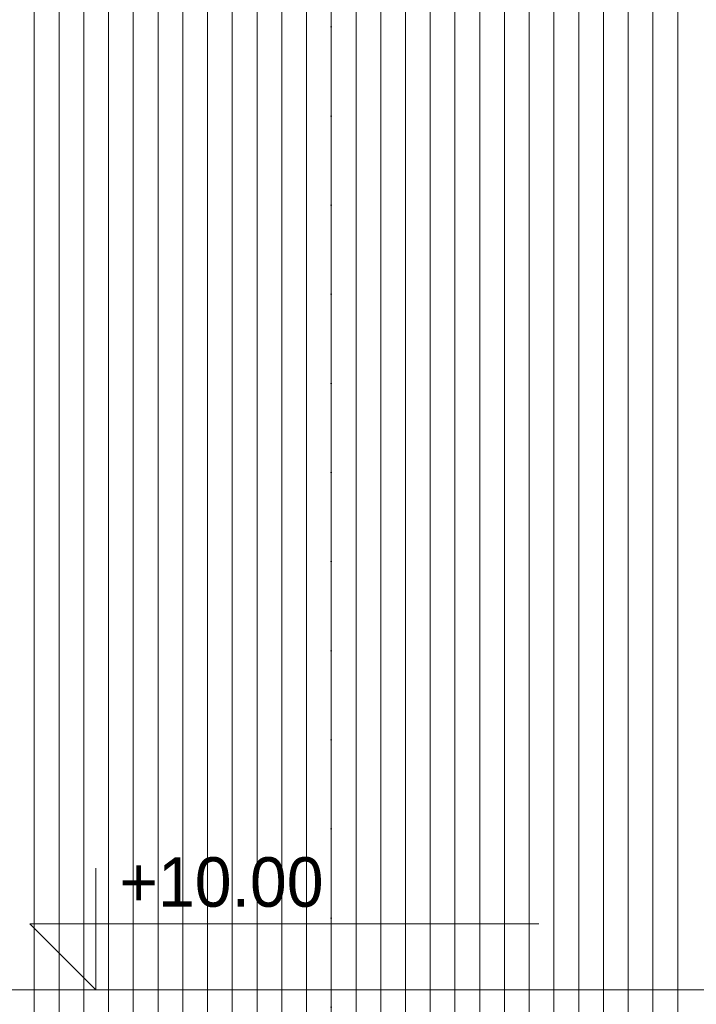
# Model space of a CAD drawing. Header units: millimetres. Extents: x 100377 to 139599, y -1988 to 13993.
# Tile 28 of 53: x 118703 to 121438, y 5978 to 9957. Entities that reach past the tile are written whole.
import ezdxf

# ---------------------------------------------------------------- set-up
doc = ezdxf.new("R2010")
doc.units = ezdxf.units.MM
doc.header["$MEASUREMENT"] = 0
doc.linetypes.add('Kropki i Kreski', pattern=[360, 180, -90, 0, -90])
doc.linetypes.add('Przerywana gęsta', pattern=[90, 60, -30])
for name, color, linetype, lineweight in [('Nowe_0_Nr_pióra__1', 7, 'Continuous', 13), ('Nowe_0_Nr_pióra__2', 251, 'Continuous', 13), ('Nowe_830-G Teksty Etykiety_Nr_pióra__1', 7, 'Continuous', 13)]:
    doc.layers.add(name, color=color, linetype=linetype, lineweight=lineweight)
doc.styles.add('STYL_AUTOMATYCZNY_1', font='txt')

# ---------------------------------------------------------------- blocks, each defined once
blk = doc.blocks.new('*X2')
at = {"layer": 'Nowe_0_Nr_pióra__2', "color": 251, "linetype": 'Continuous', "lineweight": 13}
for p, q in [((118762.4, 6037), (118762.4, 5787)), ((118762.4, 6037), (118762.4, 5787)), ((118862.4, 6037), (118862.4, 5787)), ((118862.4, 6037), (118862.4, 5787)), ((118962.4, 6037), (118962.4, 5787)), ((118962.4, 6037), (118962.4, 5787)), ((119062.4, 6037), (119062.4, 5787)), ((119062.4, 6037), (119062.4, 5787)), ((119162.4, 6037), (119162.4, 5787)), ((119162.4, 6037), (119162.4, 5787)), ((119262.4, 6037), (119262.4, 5787)), ((119262.4, 6037), (119262.4, 5787)), ((119362.4, 6037), (119362.4, 5787)), ((119362.4, 6037), (119362.4, 5787)), ((119462.4, 6037), (119462.4, 5787)), ((119462.4, 6037), (119462.4, 5787)), ((119562.4, 6037), (119562.4, 5787)), ((119562.4, 6037), (119562.4, 5787)), ((119662.4, 6037), (119662.4, 5787)), ((119662.4, 6037), (119662.4, 5787)), ((119762.4, 6037), (119762.4, 5787)), ((119762.4, 6037), (119762.4, 5787)), ((119862.4, 6037), (119862.4, 5787)), ((119862.4, 6037), (119862.4, 5787)), ((119962.4, 6037), (119962.4, 5787)), ((119962.4, 6037), (119962.4, 5787)), ((120062.4, 6037), (120062.4, 5787)), ((120062.4, 6037), (120062.4, 5787)), ((120162.4, 6037), (120162.4, 5787)), ((120162.4, 6037), (120162.4, 5787)), ((120262.4, 6037), (120262.4, 5787)), ((120262.4, 6037), (120262.4, 5787)), ((120362.4, 6037), (120362.4, 5787)), ((120362.4, 6037), (120362.4, 5787)), ((120462.4, 6037), (120462.4, 5787)), ((120462.4, 6037), (120462.4, 5787)), ((120562.4, 6037), (120562.4, 5787)), ((120562.4, 6037), (120562.4, 5787)), ((120662.4, 6037), (120662.4, 5787)), ((120662.4, 6037), (120662.4, 5787)), ((120762.4, 6037), (120762.4, 5787)), ((120762.4, 6037), (120762.4, 5787)), ((120862.4, 6037), (120862.4, 5787)), ((120862.4, 6037), (120862.4, 5787)), ((120962.4, 6037), (120962.4, 5787)), ((120962.4, 6037), (120962.4, 5787)), ((121062.4, 6037), (121062.4, 5787)), ((121062.4, 6037), (121062.4, 5787)), ((121162.4, 6037), (121162.4, 5787)), ((121162.4, 6037), (121162.4, 5787)), ((121262.4, 6037), (121262.4, 5787)), ((121262.4, 6037), (121262.4, 5787)), ((121362.4, 6037), (121362.4, 5787)), ((121362.4, 6037), (121362.4, 5787))]:
    blk.add_line(p, q, dxfattribs=at)
blk = doc.blocks.new('Wypełnienie_1_1', base_point=(0, 0))
at = {"layer": 'Nowe_0_Nr_pióra__2', "color": 251, "linetype": 'Continuous', "lineweight": 13}
blk.add_blockref('*X2', (0, 0), dxfattribs=at)
blk = doc.blocks.new('*X4')
at = {"layer": 'Nowe_0_Nr_pióra__2', "color": 251, "linetype": 'Continuous', "lineweight": 13}
for p, q in [((118762.4, 9787), (118762.4, 10037)), ((118762.4, 9787), (118762.4, 10037)), ((118862.4, 9787), (118862.4, 10037)), ((118862.4, 9787), (118862.4, 10037)), ((118962.4, 9787), (118962.4, 10037)), ((118962.4, 9787), (118962.4, 10037)), ((119062.4, 9787), (119062.4, 10037)), ((119062.4, 9787), (119062.4, 10037)), ((119162.4, 9787), (119162.4, 10037)), ((119162.4, 9787), (119162.4, 10037)), ((119262.4, 9787), (119262.4, 10037)), ((119262.4, 9787), (119262.4, 10037)), ((119362.4, 9787), (119362.4, 10037)), ((119362.4, 9787), (119362.4, 10037)), ((119462.4, 9787), (119462.4, 10037)), ((119462.4, 9787), (119462.4, 10037)), ((119562.4, 9787), (119562.4, 10037)), ((119562.4, 9787), (119562.4, 10037)), ((119662.4, 9787), (119662.4, 10037)), ((119662.4, 9787), (119662.4, 10037)), ((119762.4, 9787), (119762.4, 10037)), ((119762.4, 9787), (119762.4, 10037)), ((119862.4, 9787), (119862.4, 10037)), ((119862.4, 9787), (119862.4, 10037)), ((119962.4, 9787), (119962.4, 10037)), ((119962.4, 9787), (119962.4, 10037)), ((120062.4, 9787), (120062.4, 10037)), ((120062.4, 9787), (120062.4, 10037)), ((120162.4, 9787), (120162.4, 10037)), ((120162.4, 9787), (120162.4, 10037)), ((120262.4, 9787), (120262.4, 10037)), ((120262.4, 9787), (120262.4, 10037)), ((120362.4, 9787), (120362.4, 10037)), ((120362.4, 9787), (120362.4, 10037)), ((120462.4, 9787), (120462.4, 10037)), ((120462.4, 9787), (120462.4, 10037)), ((120562.4, 9787), (120562.4, 10037)), ((120562.4, 9787), (120562.4, 10037)), ((120662.4, 9787), (120662.4, 10037)), ((120662.4, 9787), (120662.4, 10037)), ((120762.4, 9787), (120762.4, 10037)), ((120762.4, 9787), (120762.4, 10037)), ((120862.4, 9787), (120862.4, 10037)), ((120862.4, 9787), (120862.4, 10037)), ((120962.4, 9787), (120962.4, 10037)), ((120962.4, 9787), (120962.4, 10037)), ((121062.4, 9787), (121062.4, 10037)), ((121062.4, 9787), (121062.4, 10037)), ((121162.4, 9787), (121162.4, 10037)), ((121162.4, 9787), (121162.4, 10037)), ((121262.4, 9787), (121262.4, 10037)), ((121262.4, 9787), (121262.4, 10037)), ((121362.4, 9787), (121362.4, 10037)), ((121362.4, 9787), (121362.4, 10037)), ((118762.4, 9537), (118762.4, 9787)), ((118762.4, 9537), (118762.4, 9787)), ((118862.4, 9537), (118862.4, 9787)), ((118862.4, 9537), (118862.4, 9787)), ((118962.4, 9537), (118962.4, 9787)), ((118962.4, 9537), (118962.4, 9787)), ((119062.4, 9537), (119062.4, 9787)), ((119062.4, 9537), (119062.4, 9787)), ((119162.4, 9537), (119162.4, 9787)), ((119162.4, 9537), (119162.4, 9787)), ((119262.4, 9537), (119262.4, 9787)), ((119262.4, 9537), (119262.4, 9787)), ((119362.4, 9537), (119362.4, 9787)), ((119362.4, 9537), (119362.4, 9787)), ((119462.4, 9537), (119462.4, 9787)), ((119462.4, 9537), (119462.4, 9787)), ((119562.4, 9537), (119562.4, 9787)), ((119562.4, 9537), (119562.4, 9787)), ((119662.4, 9537), (119662.4, 9787)), ((119662.4, 9537), (119662.4, 9787)), ((119762.4, 9537), (119762.4, 9787)), ((119762.4, 9537), (119762.4, 9787)), ((119862.4, 9537), (119862.4, 9787)), ((119862.4, 9537), (119862.4, 9787)), ((119962.4, 9537), (119962.4, 9787)), ((119962.4, 9537), (119962.4, 9787)), ((120062.4, 9537), (120062.4, 9787)), ((120062.4, 9537), (120062.4, 9787)), ((120162.4, 9537), (120162.4, 9787)), ((120162.4, 9537), (120162.4, 9787)), ((120262.4, 9537), (120262.4, 9787)), ((120262.4, 9537), (120262.4, 9787)), ((120362.4, 9537), (120362.4, 9787)), ((120362.4, 9537), (120362.4, 9787)), ((120462.4, 9537), (120462.4, 9787)), ((120462.4, 9537), (120462.4, 9787)), ((120562.4, 9537), (120562.4, 9787)), ((120562.4, 9537), (120562.4, 9787)), ((120662.4, 9537), (120662.4, 9787)), ((120662.4, 9537), (120662.4, 9787)), ((120762.4, 9537), (120762.4, 9787)), ((120762.4, 9537), (120762.4, 9787)), ((120862.4, 9537), (120862.4, 9787)), ((120862.4, 9537), (120862.4, 9787)), ((120962.4, 9537), (120962.4, 9787)), ((120962.4, 9537), (120962.4, 9787)), ((121062.4, 9537), (121062.4, 9787)), ((121062.4, 9537), (121062.4, 9787)), ((121162.4, 9537), (121162.4, 9787)), ((121162.4, 9537), (121162.4, 9787)), ((121262.4, 9537), (121262.4, 9787)), ((121262.4, 9537), (121262.4, 9787)), ((121362.4, 9537), (121362.4, 9787)), ((121362.4, 9537), (121362.4, 9787)), ((118762.4, 9287), (118762.4, 9537)), ((118762.4, 9287), (118762.4, 9537)), ((118862.4, 9287), (118862.4, 9537)), ((118862.4, 9287), (118862.4, 9537)), ((118962.4, 9287), (118962.4, 9537)), ((118962.4, 9287), (118962.4, 9537)), ((119062.4, 9287), (119062.4, 9537)), ((119062.4, 9287), (119062.4, 9537)), ((119162.4, 9287), (119162.4, 9537)), ((119162.4, 9287), (119162.4, 9537)), ((119262.4, 9287), (119262.4, 9537)), ((119262.4, 9287), (119262.4, 9537)), ((119362.4, 9287), (119362.4, 9537)), ((119362.4, 9287), (119362.4, 9537)), ((119462.4, 9287), (119462.4, 9537)), ((119462.4, 9287), (119462.4, 9537)), ((119562.4, 9287), (119562.4, 9537)), ((119562.4, 9287), (119562.4, 9537)), ((119662.4, 9287), (119662.4, 9537)), ((119662.4, 9287), (119662.4, 9537)), ((119762.4, 9287), (119762.4, 9537)), ((119762.4, 9287), (119762.4, 9537)), ((119862.4, 9287), (119862.4, 9537)), ((119862.4, 9287), (119862.4, 9537)), ((119962.4, 9287), (119962.4, 9537)), ((119962.4, 9287), (119962.4, 9537)), ((120062.4, 9287), (120062.4, 9537)), ((120062.4, 9287), (120062.4, 9537)), ((120162.4, 9287), (120162.4, 9537)), ((120162.4, 9287), (120162.4, 9537)), ((120262.4, 9287), (120262.4, 9537)), ((120262.4, 9287), (120262.4, 9537)), ((120362.4, 9287), (120362.4, 9537)), ((120362.4, 9287), (120362.4, 9537)), ((120462.4, 9287), (120462.4, 9537)), ((120462.4, 9287), (120462.4, 9537)), ((120562.4, 9287), (120562.4, 9537)), ((120562.4, 9287), (120562.4, 9537)), ((120662.4, 9287), (120662.4, 9537)), ((120662.4, 9287), (120662.4, 9537)), ((120762.4, 9287), (120762.4, 9537)), ((120762.4, 9287), (120762.4, 9537)), ((120862.4, 9287), (120862.4, 9537)), ((120862.4, 9287), (120862.4, 9537)), ((120962.4, 9287), (120962.4, 9537)), ((120962.4, 9287), (120962.4, 9537)), ((121062.4, 9287), (121062.4, 9537)), ((121062.4, 9287), (121062.4, 9537)), ((121162.4, 9287), (121162.4, 9537)), ((121162.4, 9287), (121162.4, 9537)), ((121262.4, 9287), (121262.4, 9537)), ((121262.4, 9287), (121262.4, 9537)), ((121362.4, 9287), (121362.4, 9537)), ((121362.4, 9287), (121362.4, 9537)), ((118762.4, 9037), (118762.4, 9287)), ((118762.4, 9037), (118762.4, 9287)), ((118862.4, 9037), (118862.4, 9287)), ((118862.4, 9037), (118862.4, 9287)), ((118962.4, 9037), (118962.4, 9287)), ((118962.4, 9037), (118962.4, 9287)), ((119062.4, 9037), (119062.4, 9287)), ((119062.4, 9037), (119062.4, 9287)), ((119162.4, 9037), (119162.4, 9287)), ((119162.4, 9037), (119162.4, 9287)), ((119262.4, 9037), (119262.4, 9287)), ((119262.4, 9037), (119262.4, 9287)), ((119362.4, 9037), (119362.4, 9287)), ((119362.4, 9037), (119362.4, 9287)), ((119462.4, 9037), (119462.4, 9287)), ((119462.4, 9037), (119462.4, 9287)), ((119562.4, 9037), (119562.4, 9287)), ((119562.4, 9037), (119562.4, 9287)), ((119662.4, 9037), (119662.4, 9287)), ((119662.4, 9037), (119662.4, 9287)), ((119762.4, 9037), (119762.4, 9287)), ((119762.4, 9037), (119762.4, 9287)), ((119862.4, 9037), (119862.4, 9287)), ((119862.4, 9037), (119862.4, 9287)), ((119962.4, 9037), (119962.4, 9287)), ((119962.4, 9037), (119962.4, 9287)), ((120062.4, 9037), (120062.4, 9287)), ((120062.4, 9037), (120062.4, 9287)), ((120162.4, 9037), (120162.4, 9287)), ((120162.4, 9037), (120162.4, 9287)), ((120262.4, 9037), (120262.4, 9287)), ((120262.4, 9037), (120262.4, 9287)), ((120362.4, 9037), (120362.4, 9287)), ((120362.4, 9037), (120362.4, 9287)), ((120462.4, 9037), (120462.4, 9287)), ((120462.4, 9037), (120462.4, 9287)), ((120562.4, 9037), (120562.4, 9287)), ((120562.4, 9037), (120562.4, 9287)), ((120662.4, 9037), (120662.4, 9287)), ((120662.4, 9037), (120662.4, 9287)), ((120762.4, 9037), (120762.4, 9287)), ((120762.4, 9037), (120762.4, 9287)), ((120862.4, 9037), (120862.4, 9287)), ((120862.4, 9037), (120862.4, 9287)), ((120962.4, 9037), (120962.4, 9287)), ((120962.4, 9037), (120962.4, 9287)), ((121062.4, 9037), (121062.4, 9287)), ((121062.4, 9037), (121062.4, 9287)), ((121162.4, 9037), (121162.4, 9287)), ((121162.4, 9037), (121162.4, 9287)), ((121262.4, 9037), (121262.4, 9287)), ((121262.4, 9037), (121262.4, 9287)), ((121362.4, 9037), (121362.4, 9287)), ((121362.4, 9037), (121362.4, 9287)), ((118762.4, 8787), (118762.4, 9037)), ((118762.4, 8787), (118762.4, 9037)), ((118862.4, 8787), (118862.4, 9037)), ((118862.4, 8787), (118862.4, 9037)), ((118962.4, 8787), (118962.4, 9037)), ((118962.4, 8787), (118962.4, 9037)), ((119062.4, 8787), (119062.4, 9037)), ((119062.4, 8787), (119062.4, 9037)), ((119162.4, 8787), (119162.4, 9037)), ((119162.4, 8787), (119162.4, 9037)), ((119262.4, 8787), (119262.4, 9037)), ((119262.4, 8787), (119262.4, 9037)), ((119362.4, 8787), (119362.4, 9037)), ((119362.4, 8787), (119362.4, 9037)), ((119462.4, 8787), (119462.4, 9037)), ((119462.4, 8787), (119462.4, 9037)), ((119562.4, 8787), (119562.4, 9037)), ((119562.4, 8787), (119562.4, 9037)), ((119662.4, 8787), (119662.4, 9037)), ((119662.4, 8787), (119662.4, 9037)), ((119762.4, 8787), (119762.4, 9037)), ((119762.4, 8787), (119762.4, 9037)), ((119862.4, 8787), (119862.4, 9037)), ((119862.4, 8787), (119862.4, 9037)), ((119962.4, 8787), (119962.4, 9037)), ((119962.4, 8787), (119962.4, 9037)), ((120062.4, 8787), (120062.4, 9037)), ((120062.4, 8787), (120062.4, 9037)), ((120162.4, 8787), (120162.4, 9037)), ((120162.4, 8787), (120162.4, 9037)), ((120262.4, 8787), (120262.4, 9037)), ((120262.4, 8787), (120262.4, 9037)), ((120362.4, 8787), (120362.4, 9037)), ((120362.4, 8787), (120362.4, 9037)), ((120462.4, 8787), (120462.4, 9037)), ((120462.4, 8787), (120462.4, 9037)), ((120562.4, 8787), (120562.4, 9037)), ((120562.4, 8787), (120562.4, 9037)), ((120662.4, 8787), (120662.4, 9037)), ((120662.4, 8787), (120662.4, 9037)), ((120762.4, 8787), (120762.4, 9037)), ((120762.4, 8787), (120762.4, 9037)), ((120862.4, 8787), (120862.4, 9037)), ((120862.4, 8787), (120862.4, 9037)), ((120962.4, 8787), (120962.4, 9037)), ((120962.4, 8787), (120962.4, 9037)), ((121062.4, 8787), (121062.4, 9037)), ((121062.4, 8787), (121062.4, 9037)), ((121162.4, 8787), (121162.4, 9037)), ((121162.4, 8787), (121162.4, 9037)), ((121262.4, 8787), (121262.4, 9037)), ((121262.4, 8787), (121262.4, 9037)), ((121362.4, 8787), (121362.4, 9037)), ((121362.4, 8787), (121362.4, 9037)), ((118762.4, 8537), (118762.4, 8787)), ((118762.4, 8537), (118762.4, 8787)), ((118862.4, 8537), (118862.4, 8787)), ((118862.4, 8537), (118862.4, 8787)), ((118962.4, 8537), (118962.4, 8787)), ((118962.4, 8537), (118962.4, 8787)), ((119062.4, 8537), (119062.4, 8787)), ((119062.4, 8537), (119062.4, 8787)), ((119162.4, 8537), (119162.4, 8787)), ((119162.4, 8537), (119162.4, 8787)), ((119262.4, 8537), (119262.4, 8787)), ((119262.4, 8537), (119262.4, 8787)), ((119362.4, 8537), (119362.4, 8787)), ((119362.4, 8537), (119362.4, 8787)), ((119462.4, 8537), (119462.4, 8787)), ((119462.4, 8537), (119462.4, 8787)), ((119562.4, 8537), (119562.4, 8787)), ((119562.4, 8537), (119562.4, 8787)), ((119662.4, 8537), (119662.4, 8787)), ((119662.4, 8537), (119662.4, 8787)), ((119762.4, 8537), (119762.4, 8787)), ((119762.4, 8537), (119762.4, 8787)), ((119862.4, 8537), (119862.4, 8787)), ((119862.4, 8537), (119862.4, 8787)), ((119962.4, 8537), (119962.4, 8787)), ((119962.4, 8537), (119962.4, 8787)), ((120062.4, 8537), (120062.4, 8787)), ((120062.4, 8537), (120062.4, 8787)), ((120162.4, 8537), (120162.4, 8787)), ((120162.4, 8537), (120162.4, 8787)), ((120262.4, 8537), (120262.4, 8787)), ((120262.4, 8537), (120262.4, 8787)), ((120362.4, 8537), (120362.4, 8787)), ((120362.4, 8537), (120362.4, 8787)), ((120462.4, 8537), (120462.4, 8787)), ((120462.4, 8537), (120462.4, 8787)), ((120562.4, 8537), (120562.4, 8787)), ((120562.4, 8537), (120562.4, 8787)), ((120662.4, 8537), (120662.4, 8787)), ((120662.4, 8537), (120662.4, 8787)), ((120762.4, 8537), (120762.4, 8787)), ((120762.4, 8537), (120762.4, 8787)), ((120862.4, 8537), (120862.4, 8787)), ((120862.4, 8537), (120862.4, 8787)), ((120962.4, 8537), (120962.4, 8787)), ((120962.4, 8537), (120962.4, 8787)), ((121062.4, 8537), (121062.4, 8787)), ((121062.4, 8537), (121062.4, 8787)), ((121162.4, 8537), (121162.4, 8787)), ((121162.4, 8537), (121162.4, 8787)), ((121262.4, 8537), (121262.4, 8787)), ((121262.4, 8537), (121262.4, 8787)), ((121362.4, 8537), (121362.4, 8787)), ((121362.4, 8537), (121362.4, 8787)), ((118762.4, 8287), (118762.4, 8537)), ((118762.4, 8287), (118762.4, 8537)), ((118862.4, 8287), (118862.4, 8537)), ((118862.4, 8287), (118862.4, 8537)), ((118962.4, 8287), (118962.4, 8537)), ((118962.4, 8287), (118962.4, 8537)), ((119062.4, 8287), (119062.4, 8537)), ((119062.4, 8287), (119062.4, 8537)), ((119162.4, 8287), (119162.4, 8537)), ((119162.4, 8287), (119162.4, 8537)), ((119262.4, 8287), (119262.4, 8537)), ((119262.4, 8287), (119262.4, 8537)), ((119362.4, 8287), (119362.4, 8537)), ((119362.4, 8287), (119362.4, 8537)), ((119462.4, 8287), (119462.4, 8537)), ((119462.4, 8287), (119462.4, 8537)), ((119562.4, 8287), (119562.4, 8537)), ((119562.4, 8287), (119562.4, 8537)), ((119662.4, 8287), (119662.4, 8537)), ((119662.4, 8287), (119662.4, 8537)), ((119762.4, 8287), (119762.4, 8537)), ((119762.4, 8287), (119762.4, 8537)), ((119862.4, 8287), (119862.4, 8537)), ((119862.4, 8287), (119862.4, 8537)), ((119962.4, 8287), (119962.4, 8537)), ((119962.4, 8287), (119962.4, 8537)), ((120062.4, 8287), (120062.4, 8537)), ((120062.4, 8287), (120062.4, 8537)), ((120162.4, 8287), (120162.4, 8537)), ((120162.4, 8287), (120162.4, 8537)), ((120262.4, 8287), (120262.4, 8537)), ((120262.4, 8287), (120262.4, 8537)), ((120362.4, 8287), (120362.4, 8537)), ((120362.4, 8287), (120362.4, 8537)), ((120462.4, 8287), (120462.4, 8537)), ((120462.4, 8287), (120462.4, 8537)), ((120562.4, 8287), (120562.4, 8537)), ((120562.4, 8287), (120562.4, 8537)), ((120662.4, 8287), (120662.4, 8537)), ((120662.4, 8287), (120662.4, 8537)), ((120762.4, 8287), (120762.4, 8537)), ((120762.4, 8287), (120762.4, 8537)), ((120862.4, 8287), (120862.4, 8537)), ((120862.4, 8287), (120862.4, 8537)), ((120962.4, 8287), (120962.4, 8537)), ((120962.4, 8287), (120962.4, 8537)), ((121062.4, 8287), (121062.4, 8537)), ((121062.4, 8287), (121062.4, 8537)), ((121162.4, 8287), (121162.4, 8537)), ((121162.4, 8287), (121162.4, 8537)), ((121262.4, 8287), (121262.4, 8537)), ((121262.4, 8287), (121262.4, 8537)), ((121362.4, 8287), (121362.4, 8537)), ((121362.4, 8287), (121362.4, 8537)), ((118762.4, 8037), (118762.4, 8287)), ((118762.4, 8037), (118762.4, 8287)), ((118862.4, 8037), (118862.4, 8287)), ((118862.4, 8037), (118862.4, 8287)), ((118962.4, 8037), (118962.4, 8287)), ((118962.4, 8037), (118962.4, 8287)), ((119062.4, 8037), (119062.4, 8287)), ((119062.4, 8037), (119062.4, 8287)), ((119162.4, 8037), (119162.4, 8287)), ((119162.4, 8037), (119162.4, 8287)), ((119262.4, 8037), (119262.4, 8287)), ((119262.4, 8037), (119262.4, 8287)), ((119362.4, 8037), (119362.4, 8287)), ((119362.4, 8037), (119362.4, 8287)), ((119462.4, 8037), (119462.4, 8287)), ((119462.4, 8037), (119462.4, 8287)), ((119562.4, 8037), (119562.4, 8287)), ((119562.4, 8037), (119562.4, 8287)), ((119662.4, 8037), (119662.4, 8287)), ((119662.4, 8037), (119662.4, 8287)), ((119762.4, 8037), (119762.4, 8287)), ((119762.4, 8037), (119762.4, 8287)), ((119862.4, 8037), (119862.4, 8287)), ((119862.4, 8037), (119862.4, 8287)), ((119962.4, 8037), (119962.4, 8287)), ((119962.4, 8037), (119962.4, 8287)), ((120062.4, 8037), (120062.4, 8287)), ((120062.4, 8037), (120062.4, 8287)), ((120162.4, 8037), (120162.4, 8287)), ((120162.4, 8037), (120162.4, 8287)), ((120262.4, 8037), (120262.4, 8287)), ((120262.4, 8037), (120262.4, 8287)), ((120362.4, 8037), (120362.4, 8287)), ((120362.4, 8037), (120362.4, 8287)), ((120462.4, 8037), (120462.4, 8287)), ((120462.4, 8037), (120462.4, 8287)), ((120562.4, 8037), (120562.4, 8287)), ((120562.4, 8037), (120562.4, 8287)), ((120662.4, 8037), (120662.4, 8287)), ((120662.4, 8037), (120662.4, 8287)), ((120762.4, 8037), (120762.4, 8287)), ((120762.4, 8037), (120762.4, 8287)), ((120862.4, 8037), (120862.4, 8287)), ((120862.4, 8037), (120862.4, 8287)), ((120962.4, 8037), (120962.4, 8287)), ((120962.4, 8037), (120962.4, 8287)), ((121062.4, 8037), (121062.4, 8287)), ((121062.4, 8037), (121062.4, 8287)), ((121162.4, 8037), (121162.4, 8287)), ((121162.4, 8037), (121162.4, 8287)), ((121262.4, 8037), (121262.4, 8287)), ((121262.4, 8037), (121262.4, 8287)), ((121362.4, 8037), (121362.4, 8287)), ((121362.4, 8037), (121362.4, 8287)), ((118762.4, 7787), (118762.4, 8037)), ((118762.4, 7787), (118762.4, 8037)), ((118862.4, 7787), (118862.4, 8037)), ((118862.4, 7787), (118862.4, 8037)), ((118962.4, 7787), (118962.4, 8037)), ((118962.4, 7787), (118962.4, 8037)), ((119062.4, 7787), (119062.4, 8037)), ((119062.4, 7787), (119062.4, 8037)), ((119162.4, 7787), (119162.4, 8037)), ((119162.4, 7787), (119162.4, 8037)), ((119262.4, 7787), (119262.4, 8037)), ((119262.4, 7787), (119262.4, 8037)), ((119362.4, 7787), (119362.4, 8037)), ((119362.4, 7787), (119362.4, 8037)), ((119462.4, 7787), (119462.4, 8037)), ((119462.4, 7787), (119462.4, 8037)), ((119562.4, 7787), (119562.4, 8037)), ((119562.4, 7787), (119562.4, 8037)), ((119662.4, 7787), (119662.4, 8037)), ((119662.4, 7787), (119662.4, 8037)), ((119762.4, 7787), (119762.4, 8037)), ((119762.4, 7787), (119762.4, 8037)), ((119862.4, 7787), (119862.4, 8037)), ((119862.4, 7787), (119862.4, 8037)), ((119962.4, 7787), (119962.4, 8037)), ((119962.4, 7787), (119962.4, 8037)), ((120062.4, 7787), (120062.4, 8037)), ((120062.4, 7787), (120062.4, 8037)), ((120162.4, 7787), (120162.4, 8037)), ((120162.4, 7787), (120162.4, 8037)), ((120262.4, 7787), (120262.4, 8037)), ((120262.4, 7787), (120262.4, 8037)), ((120362.4, 7787), (120362.4, 8037)), ((120362.4, 7787), (120362.4, 8037)), ((120462.4, 7787), (120462.4, 8037)), ((120462.4, 7787), (120462.4, 8037)), ((120562.4, 7787), (120562.4, 8037)), ((120562.4, 7787), (120562.4, 8037)), ((120662.4, 7787), (120662.4, 8037)), ((120662.4, 7787), (120662.4, 8037)), ((120762.4, 7787), (120762.4, 8037)), ((120762.4, 7787), (120762.4, 8037)), ((120862.4, 7787), (120862.4, 8037)), ((120862.4, 7787), (120862.4, 8037)), ((120962.4, 7787), (120962.4, 8037)), ((120962.4, 7787), (120962.4, 8037)), ((121062.4, 7787), (121062.4, 8037)), ((121062.4, 7787), (121062.4, 8037)), ((121162.4, 7787), (121162.4, 8037)), ((121162.4, 7787), (121162.4, 8037)), ((121262.4, 7787), (121262.4, 8037)), ((121262.4, 7787), (121262.4, 8037)), ((121362.4, 7787), (121362.4, 8037)), ((121362.4, 7787), (121362.4, 8037)), ((118762.4, 7537), (118762.4, 7787)), ((118762.4, 7537), (118762.4, 7787)), ((118862.4, 7537), (118862.4, 7787)), ((118862.4, 7537), (118862.4, 7787)), ((118962.4, 7537), (118962.4, 7787)), ((118962.4, 7537), (118962.4, 7787)), ((119062.4, 7537), (119062.4, 7787)), ((119062.4, 7537), (119062.4, 7787)), ((119162.4, 7537), (119162.4, 7787)), ((119162.4, 7537), (119162.4, 7787)), ((119262.4, 7537), (119262.4, 7787)), ((119262.4, 7537), (119262.4, 7787)), ((119362.4, 7537), (119362.4, 7787)), ((119362.4, 7537), (119362.4, 7787)), ((119462.4, 7537), (119462.4, 7787)), ((119462.4, 7537), (119462.4, 7787)), ((119562.4, 7537), (119562.4, 7787)), ((119562.4, 7537), (119562.4, 7787)), ((119662.4, 7537), (119662.4, 7787)), ((119662.4, 7537), (119662.4, 7787)), ((119762.4, 7537), (119762.4, 7787)), ((119762.4, 7537), (119762.4, 7787)), ((119862.4, 7537), (119862.4, 7787)), ((119862.4, 7537), (119862.4, 7787)), ((119962.4, 7537), (119962.4, 7787)), ((119962.4, 7537), (119962.4, 7787)), ((120062.4, 7537), (120062.4, 7787)), ((120062.4, 7537), (120062.4, 7787)), ((120162.4, 7537), (120162.4, 7787)), ((120162.4, 7537), (120162.4, 7787)), ((120262.4, 7537), (120262.4, 7787)), ((120262.4, 7537), (120262.4, 7787)), ((120362.4, 7537), (120362.4, 7787)), ((120362.4, 7537), (120362.4, 7787)), ((120462.4, 7537), (120462.4, 7787)), ((120462.4, 7537), (120462.4, 7787)), ((120562.4, 7537), (120562.4, 7787)), ((120562.4, 7537), (120562.4, 7787)), ((120662.4, 7537), (120662.4, 7787)), ((120662.4, 7537), (120662.4, 7787)), ((120762.4, 7537), (120762.4, 7787)), ((120762.4, 7537), (120762.4, 7787)), ((120862.4, 7537), (120862.4, 7787)), ((120862.4, 7537), (120862.4, 7787)), ((120962.4, 7537), (120962.4, 7787)), ((120962.4, 7537), (120962.4, 7787)), ((121062.4, 7537), (121062.4, 7787)), ((121062.4, 7537), (121062.4, 7787)), ((121162.4, 7537), (121162.4, 7787)), ((121162.4, 7537), (121162.4, 7787)), ((121262.4, 7537), (121262.4, 7787)), ((121262.4, 7537), (121262.4, 7787)), ((121362.4, 7537), (121362.4, 7787)), ((121362.4, 7537), (121362.4, 7787)), ((118762.4, 7287), (118762.4, 7537)), ((118762.4, 7287), (118762.4, 7537)), ((118862.4, 7287), (118862.4, 7537)), ((118862.4, 7287), (118862.4, 7537)), ((118962.4, 7287), (118962.4, 7537)), ((118962.4, 7287), (118962.4, 7537)), ((119062.4, 7287), (119062.4, 7537)), ((119062.4, 7287), (119062.4, 7537)), ((119162.4, 7287), (119162.4, 7537)), ((119162.4, 7287), (119162.4, 7537)), ((119262.4, 7287), (119262.4, 7537)), ((119262.4, 7287), (119262.4, 7537)), ((119362.4, 7287), (119362.4, 7537)), ((119362.4, 7287), (119362.4, 7537)), ((119462.4, 7287), (119462.4, 7537)), ((119462.4, 7287), (119462.4, 7537)), ((119562.4, 7287), (119562.4, 7537)), ((119562.4, 7287), (119562.4, 7537)), ((119662.4, 7287), (119662.4, 7537)), ((119662.4, 7287), (119662.4, 7537)), ((119762.4, 7287), (119762.4, 7537)), ((119762.4, 7287), (119762.4, 7537)), ((119862.4, 7287), (119862.4, 7537)), ((119862.4, 7287), (119862.4, 7537)), ((119962.4, 7287), (119962.4, 7537)), ((119962.4, 7287), (119962.4, 7537)), ((120062.4, 7287), (120062.4, 7537)), ((120062.4, 7287), (120062.4, 7537)), ((120162.4, 7287), (120162.4, 7537)), ((120162.4, 7287), (120162.4, 7537)), ((120262.4, 7287), (120262.4, 7537)), ((120262.4, 7287), (120262.4, 7537)), ((120362.4, 7287), (120362.4, 7537)), ((120362.4, 7287), (120362.4, 7537)), ((120462.4, 7287), (120462.4, 7537)), ((120462.4, 7287), (120462.4, 7537)), ((120562.4, 7287), (120562.4, 7537)), ((120562.4, 7287), (120562.4, 7537)), ((120662.4, 7287), (120662.4, 7537)), ((120662.4, 7287), (120662.4, 7537)), ((120762.4, 7287), (120762.4, 7537)), ((120762.4, 7287), (120762.4, 7537)), ((120862.4, 7287), (120862.4, 7537)), ((120862.4, 7287), (120862.4, 7537)), ((120962.4, 7287), (120962.4, 7537)), ((120962.4, 7287), (120962.4, 7537)), ((121062.4, 7287), (121062.4, 7537)), ((121062.4, 7287), (121062.4, 7537)), ((121162.4, 7287), (121162.4, 7537)), ((121162.4, 7287), (121162.4, 7537)), ((121262.4, 7287), (121262.4, 7537)), ((121262.4, 7287), (121262.4, 7537)), ((121362.4, 7287), (121362.4, 7537)), ((121362.4, 7287), (121362.4, 7537)), ((118762.4, 7037), (118762.4, 7287)), ((118762.4, 7037), (118762.4, 7287)), ((118862.4, 7037), (118862.4, 7287)), ((118862.4, 7037), (118862.4, 7287)), ((118962.4, 7037), (118962.4, 7287)), ((118962.4, 7037), (118962.4, 7287)), ((119062.4, 7037), (119062.4, 7287)), ((119062.4, 7037), (119062.4, 7287)), ((119162.4, 7037), (119162.4, 7287)), ((119162.4, 7037), (119162.4, 7287)), ((119262.4, 7037), (119262.4, 7287)), ((119262.4, 7037), (119262.4, 7287)), ((119362.4, 7037), (119362.4, 7287)), ((119362.4, 7037), (119362.4, 7287)), ((119462.4, 7037), (119462.4, 7287)), ((119462.4, 7037), (119462.4, 7287)), ((119562.4, 7037), (119562.4, 7287)), ((119562.4, 7037), (119562.4, 7287)), ((119662.4, 7037), (119662.4, 7287)), ((119662.4, 7037), (119662.4, 7287)), ((119762.4, 7037), (119762.4, 7287)), ((119762.4, 7037), (119762.4, 7287)), ((119862.4, 7037), (119862.4, 7287)), ((119862.4, 7037), (119862.4, 7287)), ((119962.4, 7037), (119962.4, 7287)), ((119962.4, 7037), (119962.4, 7287)), ((120062.4, 7037), (120062.4, 7287)), ((120062.4, 7037), (120062.4, 7287)), ((120162.4, 7037), (120162.4, 7287)), ((120162.4, 7037), (120162.4, 7287)), ((120262.4, 7037), (120262.4, 7287)), ((120262.4, 7037), (120262.4, 7287)), ((120362.4, 7037), (120362.4, 7287)), ((120362.4, 7037), (120362.4, 7287)), ((120462.4, 7037), (120462.4, 7287)), ((120462.4, 7037), (120462.4, 7287)), ((120562.4, 7037), (120562.4, 7287)), ((120562.4, 7037), (120562.4, 7287)), ((120662.4, 7037), (120662.4, 7287)), ((120662.4, 7037), (120662.4, 7287)), ((120762.4, 7037), (120762.4, 7287)), ((120762.4, 7037), (120762.4, 7287)), ((120862.4, 7037), (120862.4, 7287)), ((120862.4, 7037), (120862.4, 7287)), ((120962.4, 7037), (120962.4, 7287)), ((120962.4, 7037), (120962.4, 7287)), ((121062.4, 7037), (121062.4, 7287)), ((121062.4, 7037), (121062.4, 7287)), ((121162.4, 7037), (121162.4, 7287)), ((121162.4, 7037), (121162.4, 7287)), ((121262.4, 7037), (121262.4, 7287)), ((121262.4, 7037), (121262.4, 7287)), ((121362.4, 7037), (121362.4, 7287)), ((121362.4, 7037), (121362.4, 7287)), ((118762.4, 6787), (118762.4, 7037)), ((118762.4, 6787), (118762.4, 7037)), ((118862.4, 6787), (118862.4, 7037)), ((118862.4, 6787), (118862.4, 7037)), ((118962.4, 6787), (118962.4, 7037)), ((118962.4, 6787), (118962.4, 7037)), ((119062.4, 6787), (119062.4, 7037)), ((119062.4, 6787), (119062.4, 7037)), ((119162.4, 6787), (119162.4, 7037)), ((119162.4, 6787), (119162.4, 7037)), ((119262.4, 6787), (119262.4, 7037)), ((119262.4, 6787), (119262.4, 7037)), ((119362.4, 6787), (119362.4, 7037)), ((119362.4, 6787), (119362.4, 7037)), ((119462.4, 6787), (119462.4, 7037)), ((119462.4, 6787), (119462.4, 7037)), ((119562.4, 6787), (119562.4, 7037)), ((119562.4, 6787), (119562.4, 7037)), ((119662.4, 6787), (119662.4, 7037)), ((119662.4, 6787), (119662.4, 7037)), ((119762.4, 6787), (119762.4, 7037)), ((119762.4, 6787), (119762.4, 7037)), ((119862.4, 6787), (119862.4, 7037)), ((119862.4, 6787), (119862.4, 7037)), ((119962.4, 6787), (119962.4, 7037)), ((119962.4, 6787), (119962.4, 7037)), ((120062.4, 6787), (120062.4, 7037)), ((120062.4, 6787), (120062.4, 7037)), ((120162.4, 6787), (120162.4, 7037)), ((120162.4, 6787), (120162.4, 7037)), ((120262.4, 6787), (120262.4, 7037)), ((120262.4, 6787), (120262.4, 7037)), ((120362.4, 6787), (120362.4, 7037)), ((120362.4, 6787), (120362.4, 7037)), ((120462.4, 6787), (120462.4, 7037)), ((120462.4, 6787), (120462.4, 7037)), ((120562.4, 6787), (120562.4, 7037)), ((120562.4, 6787), (120562.4, 7037)), ((120662.4, 6787), (120662.4, 7037)), ((120662.4, 6787), (120662.4, 7037)), ((120762.4, 6787), (120762.4, 7037)), ((120762.4, 6787), (120762.4, 7037)), ((120862.4, 6787), (120862.4, 7037)), ((120862.4, 6787), (120862.4, 7037)), ((120962.4, 6787), (120962.4, 7037)), ((120962.4, 6787), (120962.4, 7037)), ((121062.4, 6787), (121062.4, 7037)), ((121062.4, 6787), (121062.4, 7037)), ((121162.4, 6787), (121162.4, 7037)), ((121162.4, 6787), (121162.4, 7037)), ((121262.4, 6787), (121262.4, 7037)), ((121262.4, 6787), (121262.4, 7037)), ((121362.4, 6787), (121362.4, 7037)), ((121362.4, 6787), (121362.4, 7037)), ((118762.4, 6537), (118762.4, 6787)), ((118762.4, 6537), (118762.4, 6787)), ((118862.4, 6537), (118862.4, 6787)), ((118862.4, 6537), (118862.4, 6787)), ((118962.4, 6537), (118962.4, 6787)), ((118962.4, 6537), (118962.4, 6787)), ((119062.4, 6537), (119062.4, 6787)), ((119062.4, 6537), (119062.4, 6787)), ((119162.4, 6537), (119162.4, 6787)), ((119162.4, 6537), (119162.4, 6787)), ((119262.4, 6537), (119262.4, 6787)), ((119262.4, 6537), (119262.4, 6787)), ((119362.4, 6537), (119362.4, 6787)), ((119362.4, 6537), (119362.4, 6787)), ((119462.4, 6537), (119462.4, 6787)), ((119462.4, 6537), (119462.4, 6787)), ((119562.4, 6537), (119562.4, 6787)), ((119562.4, 6537), (119562.4, 6787)), ((119662.4, 6537), (119662.4, 6787)), ((119662.4, 6537), (119662.4, 6787)), ((119762.4, 6537), (119762.4, 6787)), ((119762.4, 6537), (119762.4, 6787)), ((119862.4, 6537), (119862.4, 6787)), ((119862.4, 6537), (119862.4, 6787)), ((119962.4, 6537), (119962.4, 6787)), ((119962.4, 6537), (119962.4, 6787)), ((120062.4, 6537), (120062.4, 6787)), ((120062.4, 6537), (120062.4, 6787)), ((120162.4, 6537), (120162.4, 6787)), ((120162.4, 6537), (120162.4, 6787)), ((120262.4, 6537), (120262.4, 6787)), ((120262.4, 6537), (120262.4, 6787)), ((120362.4, 6537), (120362.4, 6787)), ((120362.4, 6537), (120362.4, 6787)), ((120462.4, 6537), (120462.4, 6787)), ((120462.4, 6537), (120462.4, 6787)), ((120562.4, 6537), (120562.4, 6787)), ((120562.4, 6537), (120562.4, 6787)), ((120662.4, 6537), (120662.4, 6787)), ((120662.4, 6537), (120662.4, 6787)), ((120762.4, 6537), (120762.4, 6787)), ((120762.4, 6537), (120762.4, 6787)), ((120862.4, 6537), (120862.4, 6787)), ((120862.4, 6537), (120862.4, 6787)), ((120962.4, 6537), (120962.4, 6787)), ((120962.4, 6537), (120962.4, 6787)), ((121062.4, 6537), (121062.4, 6787)), ((121062.4, 6537), (121062.4, 6787)), ((121162.4, 6537), (121162.4, 6787)), ((121162.4, 6537), (121162.4, 6787)), ((121262.4, 6537), (121262.4, 6787)), ((121262.4, 6537), (121262.4, 6787)), ((121362.4, 6537), (121362.4, 6787)), ((121362.4, 6537), (121362.4, 6787)), ((118762.4, 6287), (118762.4, 6537)), ((118762.4, 6287), (118762.4, 6537)), ((118862.4, 6287), (118862.4, 6537)), ((118862.4, 6287), (118862.4, 6537)), ((118962.4, 6287), (118962.4, 6537)), ((118962.4, 6287), (118962.4, 6537)), ((119062.4, 6287), (119062.4, 6537)), ((119062.4, 6287), (119062.4, 6537)), ((119162.4, 6287), (119162.4, 6537)), ((119162.4, 6287), (119162.4, 6537)), ((119262.4, 6287), (119262.4, 6537)), ((119262.4, 6287), (119262.4, 6537)), ((119362.4, 6287), (119362.4, 6537)), ((119362.4, 6287), (119362.4, 6537)), ((119462.4, 6287), (119462.4, 6537)), ((119462.4, 6287), (119462.4, 6537)), ((119562.4, 6287), (119562.4, 6537)), ((119562.4, 6287), (119562.4, 6537)), ((119662.4, 6287), (119662.4, 6537)), ((119662.4, 6287), (119662.4, 6537)), ((119762.4, 6287), (119762.4, 6537)), ((119762.4, 6287), (119762.4, 6537)), ((119862.4, 6287), (119862.4, 6537)), ((119862.4, 6287), (119862.4, 6537)), ((119962.4, 6287), (119962.4, 6537)), ((119962.4, 6287), (119962.4, 6537)), ((120062.4, 6287), (120062.4, 6537)), ((120062.4, 6287), (120062.4, 6537)), ((120162.4, 6287), (120162.4, 6537)), ((120162.4, 6287), (120162.4, 6537)), ((120262.4, 6287), (120262.4, 6537)), ((120262.4, 6287), (120262.4, 6537)), ((120362.4, 6287), (120362.4, 6537)), ((120362.4, 6287), (120362.4, 6537)), ((120462.4, 6287), (120462.4, 6537)), ((120462.4, 6287), (120462.4, 6537)), ((120562.4, 6287), (120562.4, 6537)), ((120562.4, 6287), (120562.4, 6537)), ((120662.4, 6287), (120662.4, 6537)), ((120662.4, 6287), (120662.4, 6537)), ((120762.4, 6287), (120762.4, 6537)), ((120762.4, 6287), (120762.4, 6537)), ((120862.4, 6287), (120862.4, 6537)), ((120862.4, 6287), (120862.4, 6537)), ((120962.4, 6287), (120962.4, 6537)), ((120962.4, 6287), (120962.4, 6537)), ((121062.4, 6287), (121062.4, 6537)), ((121062.4, 6287), (121062.4, 6537)), ((121162.4, 6287), (121162.4, 6537)), ((121162.4, 6287), (121162.4, 6537)), ((121262.4, 6287), (121262.4, 6537)), ((121262.4, 6287), (121262.4, 6537)), ((121362.4, 6287), (121362.4, 6537)), ((121362.4, 6287), (121362.4, 6537)), ((118762.4, 6037), (118762.4, 6287)), ((118762.4, 6037), (118762.4, 6287)), ((118862.4, 6037), (118862.4, 6287)), ((118862.4, 6037), (118862.4, 6287)), ((118962.4, 6037), (118962.4, 6287)), ((118962.4, 6037), (118962.4, 6287)), ((119062.4, 6037), (119062.4, 6287)), ((119062.4, 6037), (119062.4, 6287)), ((119162.4, 6037), (119162.4, 6287)), ((119162.4, 6037), (119162.4, 6287)), ((119262.4, 6037), (119262.4, 6287)), ((119262.4, 6037), (119262.4, 6287)), ((119362.4, 6037), (119362.4, 6287)), ((119362.4, 6037), (119362.4, 6287)), ((119462.4, 6037), (119462.4, 6287)), ((119462.4, 6037), (119462.4, 6287)), ((119562.4, 6037), (119562.4, 6287)), ((119562.4, 6037), (119562.4, 6287)), ((119662.4, 6037), (119662.4, 6287)), ((119662.4, 6037), (119662.4, 6287)), ((119762.4, 6037), (119762.4, 6287)), ((119762.4, 6037), (119762.4, 6287)), ((119862.4, 6037), (119862.4, 6287)), ((119862.4, 6037), (119862.4, 6287)), ((119962.4, 6037), (119962.4, 6287)), ((119962.4, 6037), (119962.4, 6287)), ((120062.4, 6037), (120062.4, 6287)), ((120062.4, 6037), (120062.4, 6287)), ((120162.4, 6037), (120162.4, 6287)), ((120162.4, 6037), (120162.4, 6287)), ((120262.4, 6037), (120262.4, 6287)), ((120262.4, 6037), (120262.4, 6287)), ((120362.4, 6037), (120362.4, 6287)), ((120362.4, 6037), (120362.4, 6287)), ((120462.4, 6037), (120462.4, 6287)), ((120462.4, 6037), (120462.4, 6287)), ((120562.4, 6037), (120562.4, 6287)), ((120562.4, 6037), (120562.4, 6287)), ((120662.4, 6037), (120662.4, 6287)), ((120662.4, 6037), (120662.4, 6287)), ((120762.4, 6037), (120762.4, 6287)), ((120762.4, 6037), (120762.4, 6287)), ((120862.4, 6037), (120862.4, 6287)), ((120862.4, 6037), (120862.4, 6287)), ((120962.4, 6037), (120962.4, 6287)), ((120962.4, 6037), (120962.4, 6287)), ((121062.4, 6037), (121062.4, 6287)), ((121062.4, 6037), (121062.4, 6287)), ((121162.4, 6037), (121162.4, 6287)), ((121162.4, 6037), (121162.4, 6287)), ((121262.4, 6037), (121262.4, 6287)), ((121262.4, 6037), (121262.4, 6287)), ((121362.4, 6037), (121362.4, 6287)), ((121362.4, 6037), (121362.4, 6287))]:
    blk.add_line(p, q, dxfattribs=at)
blk = doc.blocks.new('Wypełnienie_2_1', base_point=(0, 0))
at = {"layer": 'Nowe_0_Nr_pióra__2', "color": 251, "linetype": 'Continuous', "lineweight": 13}
blk.add_blockref('*X4', (0, 0), dxfattribs=at)

msp = doc.modelspace()

# ---------------------------------------------------------------- linework, layer by layer
at = {"layer": 'Nowe_0_Nr_pióra__1', "color": 7, "linetype": 'Kropki i Kreski', "lineweight": 13}
msp.add_lwpolyline([(119962.4, 13438.6), (119962.4, -1524.9)], dxfattribs=at)
at = {"layer": 'Nowe_0_Nr_pióra__1', "color": 7, "linetype": 'Continuous', "lineweight": 13}
for points in [[(119011, 6528.7), (119011, 6037), (118744.2, 6303.8), (120801.6, 6303.8)], [(102464.4, 6037), (137533.7, 6037)]]:
    msp.add_lwpolyline(points, dxfattribs=at)
at = {"layer": 'Nowe_0_Nr_pióra__1', "color": 7, "linetype": 'Przerywana gęsta', "lineweight": 13}
msp.add_lwpolyline([(102464.4, 6037), (137460.4, 6037)], dxfattribs=at)

# ---------------------------------------------------------------- block references
at = {"layer": 'Nowe_0_Nr_pióra__2', "color": 251, "linetype": 'Continuous', "lineweight": 13}
for name in ['Wypełnienie_2_1', 'Wypełnienie_1_1']:
    msp.add_blockref(name, (0, 0), dxfattribs=at)

# ---------------------------------------------------------------- texts
at = {"layer": 'Nowe_830-G Teksty Etykiety_Nr_pióra__1', "color": 7, "linetype": 'Continuous', "lineweight": 13, "insert": (119105.8, 6572.4), "char_height": 200, "attachment_point": 1, "style": 'STYL_AUTOMATYCZNY_1'}
msp.add_mtext('{\\A1;+10.00}', dxfattribs=at)

doc.saveas('drawing.dxf')
